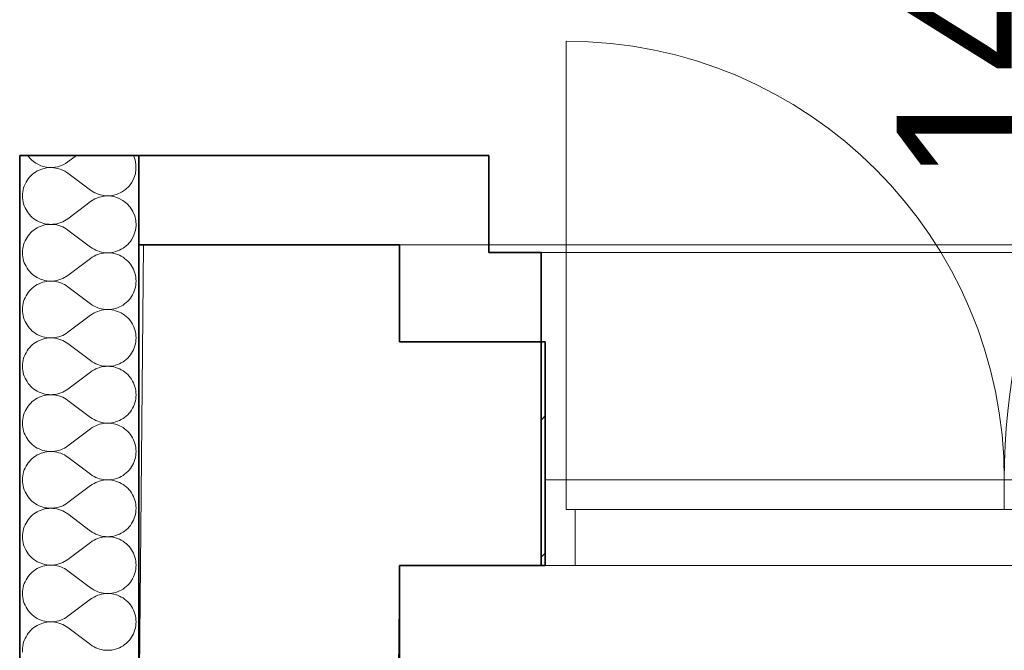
# Model space of a CAD drawing. Header units: millimetres. Extents: x -8078 to 234695, y -4319 to 602442.
# Tile 152 of 152: x 80170 to 81492, y 296600 to 297446. Entities that reach past the tile are written whole.
import ezdxf

# ---------------------------------------------------------------- set-up
doc = ezdxf.new("R2010")
doc.units = ezdxf.units.MM
doc.header["$MEASUREMENT"] = 0
for name, color, linetype in [('#podkład', 252, 'Continuous'), ('- A - ocieplenie', 7, 'Continuous'), ('Drzwi Archicad', 7, 'Continuous'), ('Konstrukcja - Stropy', 7, 'Continuous'), ('Konstrukcja - Ściany zewnętrzne', 7, 'Continuous'), ('Okna Archicada', 7, 'Continuous'), ('Znaczniki drzwi Archicada', 7, 'Continuous')]:
    doc.layers.add(name, color=color, linetype=linetype)
doc.styles.add('MtXpl_Arial', font='txt', dxfattribs={"height": 0.2})

# ---------------------------------------------------------------- blocks, each defined once
blk = doc.blocks.new('UHYGFFFF')
at = {"layer": '- A - ocieplenie', "color": 252, "linetype": 'Continuous', "lineweight": 35, "ltscale": 100}
for p, q in [((19777.5, 397782.6), (19777.5, 396062.6)), ((19777.5, 397782.6), (19937.5, 397782.6)), ((19937.5, 397782.6), (19937.5, 397662.6)), ((19937.5, 397782.6), (19937.5, 397662.6)), ((20287.5, 397782.6), (19937.5, 397782.6)), ((20407.5, 397782.6), (20287.5, 397782.6)), ((20407.5, 397652.6), (20407.5, 397782.6)), ((19937.5, 396062.6), (19937.5, 397662.6)), ((19937.5, 397662.6), (20287.5, 397662.6)), ((20287.5, 397662.6), (20287.5, 397652.6)), ((20287.5, 397532.6), (20287.5, 397652.6)), ((20477.5, 397652.6), (20407.5, 397652.6)), ((20477.5, 397652.6), (20477.5, 397532.6)), ((20287.5, 397532.6), (20477.5, 397532.6))]:
    blk.add_line(p, q, dxfattribs=at)
at = {"layer": '- A - ocieplenie', "color": 252, "linetype": 'Continuous', "lineweight": 13, "ltscale": 100}
for p, q in [((19853.7, 397782.6), (19842.2, 397774)), ((19788.9, 397751.2), (19787.3, 397748.9)), ((19790.6, 397753.3), (19788.9, 397751.2)), ((19792.5, 397755.3), (19790.6, 397753.3)), ((19794.4, 397757.1), (19792.5, 397755.3)), ((19796.6, 397758.8), (19794.4, 397757.1)), ((19798.8, 397760.4), (19796.6, 397758.8)), ((19801.1, 397761.8), (19798.8, 397760.4)), ((19803.6, 397763), (19801.1, 397761.8)), ((19803.6, 397763), (19803.6, 397763)), ((19872.7, 397735.9), (19842.2, 397758.8)), ((19782.8, 397739.1), (19782.2, 397736.4)), ((19783.7, 397741.6), (19782.8, 397739.1)), ((19784.7, 397744.2), (19783.7, 397741.6)), ((19786, 397746.6), (19784.7, 397744.2)), ((19787.3, 397748.9), (19786, 397746.6)), ((19781.4, 397731), (19781.3, 397728.3)), ((19781.3, 397728.3), (19781.4, 397725.6)), ((19781.7, 397733.7), (19781.4, 397731)), ((19781.4, 397725.6), (19781.7, 397722.9)), ((19782.2, 397736.4), (19781.7, 397733.7)), ((19781.7, 397722.9), (19782.2, 397720.2)), ((19782.2, 397720.2), (19782.8, 397717.6)), ((19782.8, 397717.6), (19783.7, 397715)), ((19783.7, 397715), (19784.7, 397712.5)), ((19784.7, 397712.5), (19786, 397710.1)), ((19866.4, 397716), (19842.2, 397697.8)), ((19872.7, 397720.7), (19866.4, 397716)), ((19786, 397710.1), (19787.3, 397707.7)), ((19787.3, 397707.7), (19788.9, 397705.5)), ((19788.9, 397705.5), (19790.6, 397703.4)), ((19790.6, 397703.4), (19792.5, 397701.4)), ((19792.5, 397701.4), (19794.4, 397699.5)), ((19794.4, 397699.5), (19796.6, 397697.8)), ((19796.6, 397697.8), (19798.8, 397696.3)), ((19840, 397696.3), (19842.2, 397697.8)), ((19798.8, 397696.3), (19801.1, 397694.9)), ((19801.1, 397685.6), (19798.8, 397684.2)), ((19801.1, 397694.9), (19803.6, 397693.7)), ((19803.6, 397686.8), (19801.1, 397685.6)), ((19803.6, 397693.7), (19806.1, 397692.6)), ((19806.1, 397687.8), (19803.6, 397686.8)), ((19806.1, 397692.6), (19808.7, 397691.8)), ((19808.7, 397688.7), (19806.1, 397687.8)), ((19808.7, 397691.8), (19811.3, 397691.1)), ((19811.3, 397689.4), (19808.7, 397688.7)), ((19811.3, 397691.1), (19814, 397690.6)), ((19814, 397689.8), (19811.3, 397689.4)), ((19814, 397690.6), (19816.7, 397690.3)), ((19816.7, 397690.1), (19814, 397689.8)), ((19816.7, 397690.3), (19819.4, 397690.2)), ((19819.4, 397690.2), (19816.7, 397690.1)), ((19819.4, 397690.2), (19822.1, 397690.3)), ((19822.1, 397690.1), (19819.4, 397690.2)), ((19822.1, 397690.3), (19824.8, 397690.6)), ((19824.8, 397689.8), (19822.1, 397690.1)), ((19824.8, 397690.6), (19827.5, 397691.1)), ((19827.5, 397689.4), (19824.8, 397689.8)), ((19827.5, 397691.1), (19830.1, 397691.8)), ((19830.1, 397688.7), (19827.5, 397689.4)), ((19830.1, 397691.8), (19832.7, 397692.6)), ((19832.7, 397687.8), (19830.1, 397688.7)), ((19832.7, 397692.6), (19835.2, 397693.7)), ((19835.2, 397686.8), (19832.7, 397687.8)), ((19835.2, 397693.7), (19837.7, 397694.9)), ((19837.7, 397685.6), (19835.2, 397686.8)), ((19837.7, 397694.9), (19840, 397696.3)), ((19840, 397684.2), (19837.7, 397685.6)), ((19787.3, 397672.7), (19786, 397670.4)), ((19788.9, 397675), (19787.3, 397672.7)), ((19790.6, 397677.1), (19788.9, 397675)), ((19792.5, 397679.1), (19790.6, 397677.1)), ((19794.4, 397680.9), (19792.5, 397679.1)), ((19796.6, 397682.6), (19794.4, 397680.9)), ((19798.8, 397684.2), (19796.6, 397682.6)), ((19842.2, 397682.6), (19840, 397684.2)), ((19872.7, 397659.8), (19842.2, 397682.6)), ((19782.2, 397660.2), (19781.7, 397657.6)), ((19782.8, 397662.9), (19782.2, 397660.2)), ((19783.7, 397665.5), (19782.8, 397662.9)), ((19784.7, 397668), (19783.7, 397665.5)), ((19786, 397670.4), (19784.7, 397668)), ((19872.7, 397659.8), (19875, 397658.2)), ((19875, 397658.2), (19877.3, 397656.8)), ((19913.8, 397656.8), (19916.2, 397658.2)), ((19916.2, 397658.2), (19918.4, 397659.7)), ((19918.4, 397659.7), (19920.5, 397661.4)), ((19920.5, 397661.4), (19922.5, 397663.3)), ((19922.5, 397663.3), (19924.4, 397665.3)), ((19924.4, 397665.3), (19926.1, 397667.4)), ((19926.1, 397667.4), (19927.6, 397669.6)), ((19927.6, 397669.6), (19927.8, 397669.9)), ((19781.4, 397654.9), (19781.3, 397652.1)), ((19781.3, 397652.1), (19781.4, 397649.4)), ((19781.7, 397657.6), (19781.4, 397654.9)), ((19781.4, 397649.4), (19781.7, 397646.7)), ((19781.7, 397646.7), (19782.2, 397644)), ((19875, 397646.1), (19872.7, 397644.5)), ((19877.3, 397647.5), (19875, 397646.1)), ((19877.3, 397656.8), (19879.7, 397655.6)), ((19879.7, 397648.7), (19877.3, 397647.5)), ((19879.7, 397655.6), (19882.2, 397654.5)), ((19882.2, 397649.7), (19879.7, 397648.7)), ((19882.2, 397654.5), (19884.8, 397653.7)), ((19884.8, 397650.6), (19882.2, 397649.7)), ((19884.8, 397653.7), (19887.5, 397653)), ((19887.5, 397651.3), (19884.8, 397650.6)), ((19887.5, 397653), (19890.1, 397652.5)), ((19890.1, 397651.7), (19887.5, 397651.3)), ((19890.1, 397652.5), (19892.8, 397652.2)), ((19892.8, 397652), (19890.1, 397651.7)), ((19892.8, 397652.2), (19895.6, 397652.1)), ((19895.6, 397652.1), (19892.8, 397652)), ((19895.6, 397652.1), (19898.3, 397652.2)), ((19898.3, 397652), (19895.6, 397652.1)), ((19898.3, 397652.2), (19901, 397652.5)), ((19901, 397651.8), (19898.3, 397652)), ((19901, 397652.5), (19903.7, 397653)), ((19903.7, 397651.3), (19901, 397651.8)), ((19903.7, 397653), (19906.3, 397653.7)), ((19906.3, 397650.6), (19903.7, 397651.3)), ((19906.3, 397653.7), (19908.9, 397654.5)), ((19908.9, 397649.7), (19906.3, 397650.6)), ((19908.9, 397654.5), (19911.4, 397655.6)), ((19911.4, 397648.7), (19908.9, 397649.7)), ((19911.4, 397655.6), (19913.8, 397656.8)), ((19913.8, 397647.5), (19911.4, 397648.7)), ((19916.2, 397646.1), (19913.8, 397647.5)), ((19918.4, 397644.5), (19916.2, 397646.1)), ((19782.2, 397644), (19782.8, 397641.4)), ((19782.8, 397641.4), (19783.7, 397638.8)), ((19783.7, 397638.8), (19784.7, 397636.3)), ((19784.7, 397636.3), (19786, 397633.9)), ((19786, 397633.9), (19787.3, 397631.5)), ((19787.3, 397631.5), (19788.9, 397629.3)), ((19872.7, 397644.5), (19842.2, 397621.7)), ((19920.5, 397642.8), (19918.4, 397644.5)), ((19922.5, 397641), (19920.5, 397642.8)), ((19924.4, 397639), (19922.5, 397641)), ((19926.1, 397636.9), (19924.4, 397639)), ((19927.6, 397634.6), (19926.1, 397636.9)), ((19929, 397632.3), (19927.6, 397634.6)), ((19930.2, 397629.9), (19929, 397632.3)), ((19788.9, 397629.3), (19790.6, 397627.2)), ((19790.6, 397627.2), (19792.5, 397625.2)), ((19792.5, 397625.2), (19794.4, 397623.3)), ((19794.4, 397623.3), (19796.6, 397621.6)), ((19796.6, 397621.6), (19798.8, 397620.1)), ((19798.8, 397620.1), (19801.1, 397618.7)), ((19801.1, 397618.7), (19803.6, 397617.5)), ((19835.2, 397617.5), (19837.7, 397618.7)), ((19837.7, 397618.7), (19840, 397620.1)), ((19840, 397620.1), (19842.2, 397621.7)), ((19931.3, 397627.4), (19930.2, 397629.9)), ((19932.1, 397624.8), (19931.3, 397627.4)), ((19932.8, 397622.1), (19932.1, 397624.8)), ((19933.3, 397619.5), (19932.8, 397622.1)), ((19933.6, 397616.8), (19933.3, 397619.5)), ((19796.6, 397606.5), (19794.4, 397604.7)), ((19798.8, 397608), (19796.6, 397606.5)), ((19801.1, 397609.4), (19798.8, 397608)), ((19803.6, 397610.6), (19801.1, 397609.4)), ((19803.6, 397617.5), (19806.1, 397616.4)), ((19806.1, 397611.6), (19803.6, 397610.6)), ((19806.1, 397616.4), (19808.7, 397615.6)), ((19808.7, 397612.5), (19806.1, 397611.6)), ((19808.7, 397615.6), (19811.3, 397614.9)), ((19811.3, 397613.2), (19808.7, 397612.5)), ((19811.3, 397614.9), (19814, 397614.4)), ((19814, 397613.7), (19811.3, 397613.2)), ((19814, 397614.4), (19816.7, 397614.1)), ((19816.7, 397613.9), (19814, 397613.7)), ((19816.7, 397614.1), (19819.4, 397614)), ((19819.4, 397614), (19816.7, 397613.9)), ((19819.4, 397614), (19822.1, 397614.1)), ((19822.1, 397613.9), (19819.4, 397614)), ((19822.1, 397614.1), (19824.8, 397614.4)), ((19824.8, 397613.6), (19822.1, 397613.9)), ((19824.8, 397614.4), (19827.5, 397614.9)), ((19827.5, 397613.2), (19824.8, 397613.6)), ((19827.5, 397614.9), (19830.1, 397615.6)), ((19830.1, 397612.5), (19827.5, 397613.2)), ((19830.1, 397615.6), (19832.7, 397616.5)), ((19832.7, 397611.6), (19830.1, 397612.5)), ((19832.7, 397616.5), (19835.2, 397617.5)), ((19835.2, 397610.6), (19832.7, 397611.6)), ((19837.7, 397609.4), (19835.2, 397610.6)), ((19840, 397608), (19837.7, 397609.4)), ((19842.2, 397606.4), (19840, 397608)), ((19872.7, 397583.6), (19842.2, 397606.4)), ((19932.1, 397603.3), (19932.8, 397605.9)), ((19932.8, 397605.9), (19933.3, 397608.6)), ((19933.3, 397608.6), (19933.6, 397611.3)), ((19933.7, 397614), (19933.6, 397616.8)), ((19933.6, 397611.3), (19933.7, 397614)), ((19786, 397594.2), (19784.7, 397591.8)), ((19787.3, 397596.5), (19786, 397594.2)), ((19788.9, 397598.8), (19787.3, 397596.5)), ((19790.6, 397600.9), (19788.9, 397598.8)), ((19792.5, 397602.9), (19790.6, 397600.9)), ((19794.4, 397604.7), (19792.5, 397602.9)), ((19926.1, 397591.2), (19927.6, 397593.4)), ((19927.6, 397593.4), (19929, 397595.8)), ((19929, 397595.8), (19930.2, 397598.2)), ((19930.2, 397598.2), (19931.3, 397600.7)), ((19931.3, 397600.7), (19932.1, 397603.3)), ((19781.4, 397578.7), (19781.3, 397575.9)), ((19781.7, 397581.4), (19781.4, 397578.7)), ((19782.2, 397584), (19781.7, 397581.4)), ((19782.8, 397586.7), (19782.2, 397584)), ((19783.7, 397589.3), (19782.8, 397586.7)), ((19784.7, 397591.8), (19783.7, 397589.3)), ((19872.7, 397583.6), (19875, 397582)), ((19875, 397582), (19877.3, 397580.6)), ((19877.3, 397580.6), (19879.7, 397579.4)), ((19879.7, 397579.4), (19882.2, 397578.4)), ((19908.9, 397578.3), (19911.4, 397579.4)), ((19911.4, 397579.4), (19913.8, 397580.6)), ((19913.8, 397580.6), (19916.2, 397582)), ((19916.2, 397582), (19918.4, 397583.5)), ((19918.4, 397583.5), (19920.5, 397585.2)), ((19920.5, 397585.2), (19922.5, 397587.1)), ((19922.5, 397587.1), (19924.4, 397589.1)), ((19924.4, 397589.1), (19926.1, 397591.2)), ((19781.3, 397575.9), (19781.4, 397573.2)), ((19781.4, 397573.2), (19781.7, 397570.5)), ((19781.7, 397570.5), (19782.2, 397567.8)), ((19782.2, 397567.8), (19782.8, 397565.2)), ((19872.7, 397568.3), (19842.2, 397545.5)), ((19875, 397569.9), (19872.7, 397568.3)), ((19877.3, 397571.3), (19875, 397569.9)), ((19879.7, 397572.5), (19877.3, 397571.3)), ((19882.2, 397573.5), (19879.7, 397572.5)), ((19882.2, 397578.4), (19884.8, 397577.5)), ((19884.8, 397574.4), (19882.2, 397573.5)), ((19884.8, 397577.5), (19887.5, 397576.8)), ((19887.5, 397575.1), (19884.8, 397574.4)), ((19887.5, 397576.8), (19890.1, 397576.3)), ((19890.1, 397575.6), (19887.5, 397575.1)), ((19890.1, 397576.3), (19892.8, 397576)), ((19892.8, 397575.8), (19890.1, 397575.6)), ((19892.8, 397576), (19895.6, 397575.9)), ((19895.6, 397575.9), (19892.8, 397575.8)), ((19895.6, 397575.9), (19898.3, 397576)), ((19898.3, 397575.8), (19895.6, 397575.9)), ((19898.3, 397576), (19901, 397576.3)), ((19901, 397575.6), (19898.3, 397575.8)), ((19901, 397576.3), (19903.7, 397576.8)), ((19903.7, 397575.1), (19901, 397575.6)), ((19903.7, 397576.8), (19906.3, 397577.5)), ((19906.3, 397574.4), (19903.7, 397575.1)), ((19906.3, 397577.5), (19908.9, 397578.3)), ((19908.9, 397573.5), (19906.3, 397574.4)), ((19911.4, 397572.5), (19908.9, 397573.5)), ((19913.8, 397571.3), (19911.4, 397572.5)), ((19916.2, 397569.9), (19913.8, 397571.3)), ((19918.4, 397568.4), (19916.2, 397569.9)), ((19920.5, 397566.6), (19918.4, 397568.4)), ((19922.5, 397564.8), (19920.5, 397566.6)), ((19782.8, 397565.2), (19783.7, 397562.6)), ((19783.7, 397562.6), (19784.7, 397560.1)), ((19784.7, 397560.1), (19786, 397557.7)), ((19786, 397557.7), (19787.3, 397555.3)), ((19787.3, 397555.3), (19788.9, 397553.1)), ((19788.9, 397553.1), (19790.6, 397551)), ((19924.4, 397562.8), (19922.5, 397564.8)), ((19926.1, 397560.7), (19924.4, 397562.8)), ((19927.6, 397558.5), (19926.1, 397560.7)), ((19929, 397556.1), (19927.6, 397558.5)), ((19930.2, 397553.7), (19929, 397556.1)), ((19931.3, 397551.2), (19930.2, 397553.7)), ((19790.6, 397551), (19792.5, 397549)), ((19792.5, 397549), (19794.4, 397547.1)), ((19794.4, 397547.1), (19796.6, 397545.4)), ((19796.6, 397545.4), (19798.8, 397543.9)), ((19798.8, 397543.9), (19801.1, 397542.5)), ((19801.1, 397542.5), (19803.6, 397541.3)), ((19803.6, 397541.3), (19806.1, 397540.2)), ((19806.1, 397540.2), (19808.7, 397539.4)), ((19808.7, 397539.4), (19811.3, 397538.7)), ((19827.5, 397538.7), (19830.1, 397539.4)), ((19830.1, 397539.4), (19832.7, 397540.3)), ((19832.7, 397540.3), (19835.2, 397541.3)), ((19835.2, 397541.3), (19837.7, 397542.5)), ((19837.7, 397542.5), (19840, 397543.9)), ((19840, 397543.9), (19842.2, 397545.5)), ((19932.1, 397548.6), (19931.3, 397551.2)), ((19932.8, 397546), (19932.1, 397548.6)), ((19933.3, 397543.3), (19932.8, 397546)), ((19933.6, 397540.6), (19933.3, 397543.3)), ((19933.7, 397537.8), (19933.6, 397540.6)), ((19792.5, 397526.7), (19790.6, 397524.7)), ((19794.4, 397528.6), (19792.5, 397526.7)), ((19796.6, 397530.3), (19794.4, 397528.6)), ((19798.8, 397531.8), (19796.6, 397530.3)), ((19801.1, 397533.2), (19798.8, 397531.8)), ((19803.6, 397534.4), (19801.1, 397533.2)), ((19806.1, 397535.5), (19803.6, 397534.4)), ((19808.7, 397536.3), (19806.1, 397535.5)), ((19811.3, 397537), (19808.7, 397536.3)), ((19811.3, 397538.7), (19814, 397538.2)), ((19814, 397537.5), (19811.3, 397537)), ((19814, 397538.2), (19816.7, 397537.9)), ((19816.7, 397537.8), (19814, 397537.5)), ((19816.7, 397537.9), (19819.4, 397537.8)), ((19819.4, 397537.8), (19816.7, 397537.8)), ((19819.4, 397537.8), (19822.1, 397537.9)), ((19822.1, 397537.8), (19819.4, 397537.8)), ((19822.1, 397537.9), (19824.8, 397538.2)), ((19824.8, 397537.5), (19822.1, 397537.8)), ((19824.8, 397538.2), (19827.5, 397538.7)), ((19827.5, 397537), (19824.8, 397537.5)), ((19830.1, 397536.3), (19827.5, 397537)), ((19832.7, 397535.4), (19830.1, 397536.3)), ((19835.2, 397534.4), (19832.7, 397535.4)), ((19837.7, 397533.2), (19835.2, 397534.4)), ((19840, 397531.8), (19837.7, 397533.2)), ((19842.2, 397530.2), (19840, 397531.8)), ((19872.7, 397507.4), (19842.2, 397530.2)), ((19931.3, 397524.5), (19932.1, 397527.1)), ((19932.1, 397527.1), (19932.8, 397529.7)), ((19932.8, 397529.7), (19933.3, 397532.4)), ((19933.3, 397532.4), (19933.6, 397535.1)), ((19933.6, 397535.1), (19933.7, 397537.8)), ((19783.7, 397513.1), (19782.8, 397510.5)), ((19784.7, 397515.6), (19783.7, 397513.1)), ((19786, 397518), (19784.7, 397515.6)), ((19787.3, 397520.4), (19786, 397518)), ((19788.9, 397522.6), (19787.3, 397520.4)), ((19790.6, 397524.7), (19788.9, 397522.6)), ((19922.5, 397510.9), (19924.4, 397512.9)), ((19924.4, 397512.9), (19926.1, 397515)), ((19926.1, 397515), (19927.6, 397517.2)), ((19927.6, 397517.2), (19929, 397519.6)), ((19929, 397519.6), (19930.2, 397522)), ((19930.2, 397522), (19931.3, 397524.5)), ((19781.4, 397502.5), (19781.3, 397499.8)), ((19781.3, 397499.8), (19781.4, 397497)), ((19781.7, 397505.2), (19781.4, 397502.5)), ((19782.2, 397507.9), (19781.7, 397505.2)), ((19782.8, 397510.5), (19782.2, 397507.9)), ((19872.7, 397507.4), (19875, 397505.8)), ((19875, 397505.8), (19877.3, 397504.4)), ((19877.3, 397504.4), (19879.7, 397503.2)), ((19879.7, 397503.2), (19882.2, 397502.2)), ((19882.2, 397502.2), (19884.8, 397501.3)), ((19884.8, 397501.3), (19887.5, 397500.6)), ((19887.5, 397500.6), (19890.1, 397500.1)), ((19890.1, 397499.4), (19887.5, 397498.9)), ((19890.1, 397500.1), (19892.8, 397499.9)), ((19892.8, 397499.7), (19890.1, 397499.4)), ((19892.8, 397499.9), (19895.6, 397499.8)), ((19895.6, 397499.8), (19892.8, 397499.7)), ((19895.6, 397499.8), (19898.3, 397499.8)), ((19898.3, 397499.7), (19895.6, 397499.8)), ((19898.3, 397499.8), (19901, 397500.1)), ((19901, 397499.4), (19898.3, 397499.7)), ((19901, 397500.1), (19903.7, 397500.6)), ((19903.7, 397498.9), (19901, 397499.4)), ((19903.7, 397500.6), (19906.3, 397501.3)), ((19906.3, 397501.3), (19908.9, 397502.1)), ((19908.9, 397502.1), (19911.4, 397503.2)), ((19911.4, 397503.2), (19913.8, 397504.4)), ((19913.8, 397504.4), (19916.2, 397505.8)), ((19916.2, 397505.8), (19918.4, 397507.3)), ((19918.4, 397507.3), (19920.5, 397509.1)), ((19920.5, 397509.1), (19922.5, 397510.9)), ((19781.4, 397497), (19781.7, 397494.3)), ((19781.7, 397494.3), (19782.2, 397491.7)), ((19782.2, 397491.7), (19782.8, 397489)), ((19782.8, 397489), (19783.7, 397486.4)), ((19783.7, 397486.4), (19784.7, 397483.9)), ((19872.7, 397492.1), (19842.2, 397469.3)), ((19875, 397493.7), (19872.7, 397492.1)), ((19877.3, 397495.1), (19875, 397493.7)), ((19879.7, 397496.3), (19877.3, 397495.1)), ((19882.2, 397497.3), (19879.7, 397496.3)), ((19884.8, 397498.2), (19882.2, 397497.3)), ((19887.5, 397498.9), (19884.8, 397498.2)), ((19906.3, 397498.2), (19903.7, 397498.9)), ((19908.9, 397497.4), (19906.3, 397498.2)), ((19911.4, 397496.3), (19908.9, 397497.4)), ((19913.8, 397495.1), (19911.4, 397496.3)), ((19916.2, 397493.7), (19913.8, 397495.1)), ((19918.4, 397492.2), (19916.2, 397493.7)), ((19920.5, 397490.5), (19918.4, 397492.2)), ((19922.5, 397488.6), (19920.5, 397490.5)), ((19924.4, 397486.6), (19922.5, 397488.6)), ((19926.1, 397484.5), (19924.4, 397486.6)), ((19784.7, 397483.9), (19786, 397481.5)), ((19786, 397481.5), (19787.3, 397479.2)), ((19787.3, 397479.2), (19788.9, 397476.9)), ((19788.9, 397476.9), (19790.6, 397474.8)), ((19790.6, 397474.8), (19792.5, 397472.8)), ((19927.6, 397482.3), (19926.1, 397484.5)), ((19929, 397479.9), (19927.6, 397482.3)), ((19930.2, 397477.5), (19929, 397479.9)), ((19931.3, 397475), (19930.2, 397477.5)), ((19932.1, 397472.4), (19931.3, 397475)), ((19792.5, 397472.8), (19794.4, 397471)), ((19794.4, 397471), (19796.6, 397469.2)), ((19796.6, 397469.2), (19798.8, 397467.7)), ((19798.8, 397467.7), (19801.1, 397466.3)), ((19801.1, 397466.3), (19803.6, 397465.1)), ((19803.6, 397465.1), (19806.1, 397464.1)), ((19806.1, 397464.1), (19808.7, 397463.2)), ((19808.7, 397460.1), (19806.1, 397459.3)), ((19808.7, 397463.2), (19811.3, 397462.5)), ((19811.3, 397460.8), (19808.7, 397460.1)), ((19811.3, 397462.5), (19814, 397462)), ((19814, 397461.3), (19811.3, 397460.8)), ((19814, 397462), (19816.7, 397461.8)), ((19816.7, 397461.6), (19814, 397461.3)), ((19816.7, 397461.8), (19819.4, 397461.7)), ((19819.4, 397461.7), (19816.7, 397461.6)), ((19819.4, 397461.7), (19822.1, 397461.8)), ((19822.1, 397461.6), (19819.4, 397461.7)), ((19822.1, 397461.8), (19824.8, 397462.1)), ((19824.8, 397461.3), (19822.1, 397461.6)), ((19824.8, 397462.1), (19827.5, 397462.5)), ((19827.5, 397460.8), (19824.8, 397461.3)), ((19827.5, 397462.5), (19830.1, 397463.2)), ((19830.1, 397460.1), (19827.5, 397460.8)), ((19830.1, 397463.2), (19832.7, 397464.1)), ((19832.7, 397459.2), (19830.1, 397460.1)), ((19832.7, 397464.1), (19835.2, 397465.1)), ((19835.2, 397465.1), (19837.7, 397466.3)), ((19837.7, 397466.3), (19840, 397467.7)), ((19840, 397467.7), (19842.2, 397469.3)), ((19932.8, 397469.8), (19932.1, 397472.4)), ((19933.3, 397467.1), (19932.8, 397469.8)), ((19933.6, 397464.4), (19933.3, 397467.1)), ((19933.7, 397461.7), (19933.6, 397464.4)), ((19933.6, 397458.9), (19933.7, 397461.7)), ((19788.9, 397446.4), (19787.3, 397444.2)), ((19790.6, 397448.5), (19788.9, 397446.4)), ((19792.5, 397450.5), (19790.6, 397448.5)), ((19794.4, 397452.4), (19792.5, 397450.5)), ((19796.6, 397454.1), (19794.4, 397452.4)), ((19798.8, 397455.6), (19796.6, 397454.1)), ((19801.1, 397457), (19798.8, 397455.6)), ((19803.6, 397458.2), (19801.1, 397457)), ((19806.1, 397459.3), (19803.6, 397458.2)), ((19835.2, 397458.2), (19832.7, 397459.2)), ((19837.7, 397457), (19835.2, 397458.2)), ((19840, 397455.6), (19837.7, 397457)), ((19842.2, 397454), (19840, 397455.6)), ((19872.7, 397431.2), (19842.2, 397454)), ((19930.2, 397445.8), (19931.3, 397448.3)), ((19931.3, 397448.3), (19932.1, 397450.9)), ((19932.1, 397450.9), (19932.8, 397453.6)), ((19932.8, 397453.6), (19933.3, 397456.2)), ((19933.3, 397456.2), (19933.6, 397458.9)), ((19782.8, 397434.3), (19782.2, 397431.7)), ((19783.7, 397436.9), (19782.8, 397434.3)), ((19784.7, 397439.4), (19783.7, 397436.9)), ((19786, 397441.8), (19784.7, 397439.4)), ((19787.3, 397444.2), (19786, 397441.8)), ((19920.5, 397432.9), (19922.5, 397434.7)), ((19922.5, 397434.7), (19924.4, 397436.7)), ((19924.4, 397436.7), (19926.1, 397438.8)), ((19926.1, 397438.8), (19927.6, 397441.1)), ((19927.6, 397441.1), (19929, 397443.4)), ((19929, 397443.4), (19930.2, 397445.8)), ((19781.4, 397426.3), (19781.3, 397423.6)), ((19781.3, 397423.6), (19781.4, 397420.8)), ((19781.7, 397429), (19781.4, 397426.3)), ((19781.4, 397420.8), (19781.7, 397418.1)), ((19782.2, 397431.7), (19781.7, 397429)), ((19872.7, 397431.2), (19875, 397429.6)), ((19875, 397429.6), (19877.3, 397428.2)), ((19877.3, 397428.2), (19879.7, 397427)), ((19879.7, 397420.1), (19877.3, 397418.9)), ((19879.7, 397427), (19882.2, 397426)), ((19882.2, 397421.2), (19879.7, 397420.1)), ((19882.2, 397426), (19884.8, 397425.1)), ((19884.8, 397422), (19882.2, 397421.2)), ((19884.8, 397425.1), (19887.5, 397424.4)), ((19887.5, 397422.7), (19884.8, 397422)), ((19887.5, 397424.4), (19890.1, 397424)), ((19890.1, 397423.2), (19887.5, 397422.7)), ((19890.1, 397424), (19892.8, 397423.7)), ((19892.8, 397423.5), (19890.1, 397423.2)), ((19892.8, 397423.7), (19895.6, 397423.6)), ((19895.6, 397423.6), (19892.8, 397423.5)), ((19895.6, 397423.6), (19898.3, 397423.7)), ((19898.3, 397423.5), (19895.6, 397423.6)), ((19898.3, 397423.7), (19901, 397423.9)), ((19901, 397423.2), (19898.3, 397423.5)), ((19901, 397423.9), (19903.7, 397424.4)), ((19903.7, 397422.7), (19901, 397423.2)), ((19903.7, 397424.4), (19906.3, 397425.1)), ((19906.3, 397422), (19903.7, 397422.7)), ((19906.3, 397425.1), (19908.9, 397426)), ((19908.9, 397421.2), (19906.3, 397422)), ((19908.9, 397426), (19911.4, 397427)), ((19911.4, 397420.1), (19908.9, 397421.2)), ((19911.4, 397427), (19913.8, 397428.2)), ((19913.8, 397418.9), (19911.4, 397420.1)), ((19913.8, 397428.2), (19916.2, 397429.6)), ((19916.2, 397429.6), (19918.4, 397431.2)), ((19918.4, 397431.2), (19920.5, 397432.9)), ((19781.7, 397418.1), (19782.2, 397415.5)), ((19782.2, 397415.5), (19782.8, 397412.8)), ((19782.8, 397412.8), (19783.7, 397410.2)), ((19783.7, 397410.2), (19784.7, 397407.7)), ((19784.7, 397407.7), (19786, 397405.3)), ((19872.7, 397415.9), (19842.2, 397393.1)), ((19875, 397417.5), (19872.7, 397415.9)), ((19877.3, 397418.9), (19875, 397417.5)), ((19916.2, 397417.5), (19913.8, 397418.9)), ((19918.4, 397416), (19916.2, 397417.5)), ((19920.5, 397414.3), (19918.4, 397416)), ((19922.5, 397412.4), (19920.5, 397414.3)), ((19924.4, 397410.4), (19922.5, 397412.4)), ((19926.1, 397408.3), (19924.4, 397410.4)), ((19927.6, 397406.1), (19926.1, 397408.3)), ((19786, 397405.3), (19787.3, 397403)), ((19787.3, 397403), (19788.9, 397400.7)), ((19788.9, 397400.7), (19790.6, 397398.6)), ((19790.6, 397398.6), (19792.5, 397396.6)), ((19792.5, 397396.6), (19794.4, 397394.8)), ((19794.4, 397394.8), (19796.6, 397393.1)), ((19929, 397403.7), (19927.6, 397406.1)), ((19930.2, 397401.3), (19929, 397403.7)), ((19931.3, 397398.8), (19930.2, 397401.3)), ((19932.1, 397396.2), (19931.3, 397398.8)), ((19932.8, 397393.6), (19932.1, 397396.2)), ((19933.3, 397390.9), (19932.8, 397393.6)), ((19796.6, 397393.1), (19798.8, 397391.5)), ((19798.8, 397391.5), (19801.1, 397390.1)), ((19801.1, 397380.8), (19798.8, 397379.4)), ((19801.1, 397390.1), (19803.6, 397388.9)), ((19803.6, 397382), (19801.1, 397380.8)), ((19803.6, 397388.9), (19806.1, 397387.9)), ((19806.1, 397383.1), (19803.6, 397382)), ((19806.1, 397387.9), (19808.7, 397387)), ((19808.7, 397383.9), (19806.1, 397383.1)), ((19808.7, 397387), (19811.3, 397386.3)), ((19811.3, 397384.6), (19808.7, 397383.9)), ((19811.3, 397386.3), (19814, 397385.9)), ((19814, 397385.1), (19811.3, 397384.6)), ((19814, 397385.9), (19816.7, 397385.6)), ((19816.7, 397385.4), (19814, 397385.1)), ((19816.7, 397385.6), (19819.4, 397385.5)), ((19819.4, 397385.5), (19816.7, 397385.4)), ((19819.4, 397385.5), (19822.1, 397385.6)), ((19822.1, 397385.4), (19819.4, 397385.5)), ((19822.1, 397385.6), (19824.8, 397385.9)), ((19824.8, 397385.1), (19822.1, 397385.4)), ((19824.8, 397385.9), (19827.5, 397386.3)), ((19827.5, 397384.6), (19824.8, 397385.1)), ((19827.5, 397386.3), (19830.1, 397387)), ((19830.1, 397383.9), (19827.5, 397384.6)), ((19830.1, 397387), (19832.7, 397387.9)), ((19832.7, 397383.1), (19830.1, 397383.9)), ((19832.7, 397387.9), (19835.2, 397388.9)), ((19835.2, 397382), (19832.7, 397383.1)), ((19835.2, 397388.9), (19837.7, 397390.1)), ((19837.7, 397380.8), (19835.2, 397382)), ((19837.7, 397390.1), (19840, 397391.5)), ((19840, 397379.4), (19837.7, 397380.8)), ((19840, 397391.5), (19842.2, 397393.1)), ((19933.6, 397388.2), (19933.3, 397390.9)), ((19933.3, 397380), (19933.6, 397382.7)), ((19933.7, 397385.5), (19933.6, 397388.2)), ((19933.6, 397382.7), (19933.7, 397385.5)), ((19787.3, 397368), (19786, 397365.6)), ((19788.9, 397370.2), (19787.3, 397368)), ((19790.6, 397372.3), (19788.9, 397370.2)), ((19792.5, 397374.3), (19790.6, 397372.3)), ((19794.4, 397376.2), (19792.5, 397374.3)), ((19796.6, 397377.9), (19794.4, 397376.2)), ((19798.8, 397379.4), (19796.6, 397377.9)), ((19842.2, 397377.8), (19840, 397379.4)), ((19872.7, 397355), (19842.2, 397377.8)), ((19927.6, 397364.9), (19929, 397367.2)), ((19929, 397367.2), (19930.2, 397369.6)), ((19930.2, 397369.6), (19931.3, 397372.2)), ((19931.3, 397372.2), (19932.1, 397374.7)), ((19932.1, 397374.7), (19932.8, 397377.4)), ((19932.8, 397377.4), (19933.3, 397380)), ((19782.2, 397355.5), (19781.7, 397352.8)), ((19782.8, 397358.1), (19782.2, 397355.5)), ((19783.7, 397360.7), (19782.8, 397358.1)), ((19784.7, 397363.2), (19783.7, 397360.7)), ((19786, 397365.6), (19784.7, 397363.2)), ((19872.7, 397355), (19875, 397353.4)), ((19916.2, 397353.4), (19918.4, 397355)), ((19918.4, 397355), (19920.5, 397356.7)), ((19920.5, 397356.7), (19922.5, 397358.5)), ((19922.5, 397358.5), (19924.4, 397360.5)), ((19924.4, 397360.5), (19926.1, 397362.6)), ((19926.1, 397362.6), (19927.6, 397364.9)), ((19781.4, 397350.1), (19781.3, 397347.4)), ((19781.3, 397347.4), (19781.4, 397344.7)), ((19781.7, 397352.8), (19781.4, 397350.1)), ((19781.4, 397344.7), (19781.7, 397341.9)), ((19781.7, 397341.9), (19782.2, 397339.3)), ((19875, 397341.3), (19872.7, 397339.8)), ((19875, 397353.4), (19877.3, 397352)), ((19877.3, 397342.7), (19875, 397341.3)), ((19877.3, 397352), (19879.7, 397350.8)), ((19879.7, 397343.9), (19877.3, 397342.7)), ((19879.7, 397350.8), (19882.2, 397349.8)), ((19882.2, 397345), (19879.7, 397343.9)), ((19882.2, 397349.8), (19884.8, 397348.9)), ((19884.8, 397345.8), (19882.2, 397345)), ((19884.8, 397348.9), (19887.5, 397348.2)), ((19887.5, 397346.5), (19884.8, 397345.8)), ((19887.5, 397348.2), (19890.1, 397347.8)), ((19890.1, 397347), (19887.5, 397346.5)), ((19890.1, 397347.8), (19892.8, 397347.5)), ((19892.8, 397347.3), (19890.1, 397347)), ((19892.8, 397347.5), (19895.6, 397347.4)), ((19895.6, 397347.4), (19892.8, 397347.3)), ((19895.6, 397347.4), (19898.3, 397347.5)), ((19898.3, 397347.3), (19895.6, 397347.4)), ((19898.3, 397347.5), (19901, 397347.8)), ((19901, 397347), (19898.3, 397347.3)), ((19901, 397347.8), (19903.7, 397348.2)), ((19903.7, 397346.5), (19901, 397347)), ((19903.7, 397348.2), (19906.3, 397348.9)), ((19906.3, 397345.8), (19903.7, 397346.5)), ((19906.3, 397348.9), (19908.9, 397349.8)), ((19908.9, 397345), (19906.3, 397345.8)), ((19908.9, 397349.8), (19911.4, 397350.8)), ((19911.4, 397343.9), (19908.9, 397345)), ((19911.4, 397350.8), (19913.8, 397352)), ((19913.8, 397342.7), (19911.4, 397343.9)), ((19913.8, 397352), (19916.2, 397353.4)), ((19916.2, 397341.3), (19913.8, 397342.7)), ((19918.4, 397339.8), (19916.2, 397341.3)), ((19782.2, 397339.3), (19782.8, 397336.6)), ((19782.8, 397336.6), (19783.7, 397334.1)), ((19783.7, 397334.1), (19784.7, 397331.5)), ((19784.7, 397331.5), (19786, 397329.1)), ((19786, 397329.1), (19787.3, 397326.8)), ((19872.7, 397339.8), (19842.2, 397316.9)), ((19920.5, 397338.1), (19918.4, 397339.8)), ((19922.5, 397336.2), (19920.5, 397338.1)), ((19924.4, 397334.2), (19922.5, 397336.2)), ((19926.1, 397332.1), (19924.4, 397334.2)), ((19927.6, 397329.9), (19926.1, 397332.1)), ((19929, 397327.5), (19927.6, 397329.9)), ((19930.2, 397325.1), (19929, 397327.5)), ((19787.3, 397326.8), (19788.9, 397324.5)), ((19788.9, 397324.5), (19790.6, 397322.4)), ((19790.6, 397322.4), (19792.5, 397320.4)), ((19792.5, 397320.4), (19794.4, 397318.6)), ((19794.4, 397318.6), (19796.6, 397316.9)), ((19796.6, 397316.9), (19798.8, 397315.3)), ((19798.8, 397315.3), (19801.1, 397313.9)), ((19837.7, 397314), (19840, 397315.3)), ((19840, 397315.3), (19842.2, 397316.9)), ((19931.3, 397322.6), (19930.2, 397325.1)), ((19932.1, 397320), (19931.3, 397322.6)), ((19932.8, 397317.4), (19932.1, 397320)), ((19933.3, 397314.7), (19932.8, 397317.4)), ((19933.6, 397312), (19933.3, 397314.7)), ((19796.6, 397301.7), (19794.4, 397300)), ((19798.8, 397303.2), (19796.6, 397301.7)), ((19801.1, 397304.6), (19798.8, 397303.2)), ((19801.1, 397313.9), (19803.6, 397312.7)), ((19803.6, 397305.8), (19801.1, 397304.6)), ((19803.6, 397312.7), (19806.1, 397311.7)), ((19806.1, 397306.9), (19803.6, 397305.8)), ((19806.1, 397311.7), (19808.7, 397310.8)), ((19808.7, 397307.7), (19806.1, 397306.9)), ((19808.7, 397310.8), (19811.3, 397310.1)), ((19811.3, 397308.4), (19808.7, 397307.7)), ((19811.3, 397310.1), (19814, 397309.7)), ((19814, 397308.9), (19811.3, 397308.4)), ((19814, 397309.7), (19816.7, 397309.4)), ((19816.7, 397309.2), (19814, 397308.9)), ((19816.7, 397309.4), (19819.4, 397309.3)), ((19819.4, 397309.3), (19816.7, 397309.2)), ((19819.4, 397309.3), (19822.1, 397309.4)), ((19822.1, 397309.2), (19819.4, 397309.3)), ((19822.1, 397309.4), (19824.8, 397309.7)), ((19824.8, 397308.9), (19822.1, 397309.2)), ((19824.8, 397309.7), (19827.5, 397310.2)), ((19827.5, 397308.4), (19824.8, 397308.9)), ((19827.5, 397310.2), (19830.1, 397310.8)), ((19830.1, 397307.7), (19827.5, 397308.4)), ((19830.1, 397310.8), (19832.7, 397311.7)), ((19832.7, 397306.9), (19830.1, 397307.7)), ((19832.7, 397311.7), (19835.2, 397312.7)), ((19835.2, 397305.8), (19832.7, 397306.9)), ((19835.2, 397312.7), (19837.7, 397314)), ((19837.7, 397304.6), (19835.2, 397305.8)), ((19840, 397303.2), (19837.7, 397304.6)), ((19842.2, 397301.7), (19840, 397303.2)), ((19872.7, 397278.8), (19842.2, 397301.7)), ((19932.1, 397298.5), (19932.8, 397301.2)), ((19932.8, 397301.2), (19933.3, 397303.9)), ((19933.3, 397303.9), (19933.6, 397306.6)), ((19933.7, 397309.3), (19933.6, 397312)), ((19933.6, 397306.6), (19933.7, 397309.3)), ((19786, 397289.4), (19784.7, 397287)), ((19787.3, 397291.8), (19786, 397289.4)), ((19788.9, 397294), (19787.3, 397291.8)), ((19790.6, 397296.1), (19788.9, 397294)), ((19792.5, 397298.1), (19790.6, 397296.1)), ((19794.4, 397300), (19792.5, 397298.1)), ((19926.1, 397286.4), (19927.6, 397288.7)), ((19927.6, 397288.7), (19929, 397291)), ((19929, 397291), (19930.2, 397293.4)), ((19930.2, 397293.4), (19931.3, 397296)), ((19931.3, 397296), (19932.1, 397298.5)), ((19781.7, 397276.6), (19781.4, 397273.9)), ((19782.2, 397279.3), (19781.7, 397276.6)), ((19782.8, 397281.9), (19782.2, 397279.3)), ((19783.7, 397284.5), (19782.8, 397281.9)), ((19784.7, 397287), (19783.7, 397284.5)), ((19872.7, 397278.8), (19875, 397277.2)), ((19875, 397277.2), (19877.3, 397275.9)), ((19877.3, 397275.9), (19879.7, 397274.6)), ((19879.7, 397274.6), (19882.2, 397273.6)), ((19908.9, 397273.6), (19911.4, 397274.6)), ((19911.4, 397274.6), (19913.8, 397275.8)), ((19913.8, 397275.8), (19916.2, 397277.2)), ((19916.2, 397277.2), (19918.4, 397278.8)), ((19918.4, 397278.8), (19920.5, 397280.5)), ((19920.5, 397280.5), (19922.5, 397282.3)), ((19922.5, 397282.3), (19924.4, 397284.3)), ((19924.4, 397284.3), (19926.1, 397286.4)), ((19781.4, 397273.9), (19781.3, 397271.2)), ((19781.3, 397271.2), (19781.4, 397268.5)), ((19781.4, 397268.5), (19781.7, 397265.8)), ((19781.7, 397265.8), (19782.2, 397263.1)), ((19782.2, 397263.1), (19782.8, 397260.4)), ((19872.7, 397263.6), (19842.2, 397240.7)), ((19875, 397265.1), (19872.7, 397263.6)), ((19877.3, 397266.5), (19875, 397265.1)), ((19879.7, 397267.7), (19877.3, 397266.5)), ((19882.2, 397268.8), (19879.7, 397267.7)), ((19882.2, 397273.6), (19884.8, 397272.7)), ((19884.8, 397269.6), (19882.2, 397268.8)), ((19884.8, 397272.7), (19887.5, 397272.1)), ((19887.5, 397270.3), (19884.8, 397269.6)), ((19887.5, 397272.1), (19890.1, 397271.6)), ((19890.1, 397270.8), (19887.5, 397270.3)), ((19890.1, 397271.6), (19892.8, 397271.3)), ((19892.8, 397271.1), (19890.1, 397270.8)), ((19892.8, 397271.3), (19895.6, 397271.2)), ((19895.6, 397271.2), (19892.8, 397271.1)), ((19895.6, 397271.2), (19898.3, 397271.3)), ((19898.3, 397271.1), (19895.6, 397271.2)), ((19898.3, 397271.3), (19901, 397271.6)), ((19901, 397270.8), (19898.3, 397271.1)), ((19901, 397271.6), (19903.7, 397272)), ((19903.7, 397270.3), (19901, 397270.8)), ((19903.7, 397272), (19906.3, 397272.7)), ((19906.3, 397269.6), (19903.7, 397270.3)), ((19906.3, 397272.7), (19908.9, 397273.6)), ((19908.9, 397268.8), (19906.3, 397269.6)), ((19911.4, 397267.7), (19908.9, 397268.8)), ((19913.8, 397266.5), (19911.4, 397267.7)), ((19916.2, 397265.1), (19913.8, 397266.5)), ((19918.4, 397263.6), (19916.2, 397265.1)), ((19920.5, 397261.9), (19918.4, 397263.6)), ((19922.5, 397260), (19920.5, 397261.9)), ((19782.8, 397260.4), (19783.7, 397257.9)), ((19783.7, 397257.9), (19784.7, 397255.4)), ((19784.7, 397255.4), (19786, 397252.9)), ((19786, 397252.9), (19787.3, 397250.6)), ((19787.3, 397250.6), (19788.9, 397248.3)), ((19788.9, 397248.3), (19790.6, 397246.2)), ((19924.4, 397258), (19922.5, 397260)), ((19926.1, 397255.9), (19924.4, 397258)), ((19927.6, 397253.7), (19926.1, 397255.9)), ((19929, 397251.4), (19927.6, 397253.7)), ((19930.2, 397248.9), (19929, 397251.4)), ((19931.3, 397246.4), (19930.2, 397248.9)), ((19790.6, 397246.2), (19792.5, 397244.2)), ((19792.5, 397244.2), (19794.4, 397242.4)), ((19794.4, 397242.4), (19796.6, 397240.7)), ((19796.6, 397240.7), (19798.8, 397239.1)), ((19798.8, 397239.1), (19801.1, 397237.7)), ((19801.1, 397237.7), (19803.6, 397236.5)), ((19803.6, 397236.5), (19806.1, 397235.5)), ((19806.1, 397235.5), (19808.7, 397234.6)), ((19830.1, 397234.6), (19832.7, 397235.5)), ((19832.7, 397235.5), (19835.2, 397236.5)), ((19835.2, 397236.5), (19837.7, 397237.8)), ((19837.7, 397237.8), (19840, 397239.2)), ((19840, 397239.2), (19842.2, 397240.7)), ((19932.1, 397243.8), (19931.3, 397246.4)), ((19932.8, 397241.2), (19932.1, 397243.8)), ((19933.3, 397238.5), (19932.8, 397241.2)), ((19933.6, 397235.8), (19933.3, 397238.5)), ((19933.7, 397233.1), (19933.6, 397235.8)), ((19792.5, 397221.9), (19790.6, 397219.9)), ((19794.4, 397223.8), (19792.5, 397221.9)), ((19796.6, 397225.5), (19794.4, 397223.8)), ((19798.8, 397227), (19796.6, 397225.5)), ((19801.1, 397228.4), (19798.8, 397227)), ((19803.6, 397229.7), (19801.1, 397228.4)), ((19806.1, 397230.7), (19803.6, 397229.7)), ((19808.7, 397231.5), (19806.1, 397230.7)), ((19808.7, 397234.6), (19811.3, 397234)), ((19811.3, 397232.2), (19808.7, 397231.5)), ((19811.3, 397234), (19814, 397233.5)), ((19814, 397232.7), (19811.3, 397232.2)), ((19814, 397233.5), (19816.7, 397233.2)), ((19816.7, 397233), (19814, 397232.7)), ((19816.7, 397233.2), (19819.4, 397233.1)), ((19819.4, 397233.1), (19816.7, 397233)), ((19819.4, 397233.1), (19822.1, 397233.2)), ((19822.1, 397233), (19819.4, 397233.1)), ((19822.1, 397233.2), (19824.8, 397233.5)), ((19824.8, 397232.7), (19822.1, 397233)), ((19824.8, 397233.5), (19827.5, 397234)), ((19827.5, 397232.2), (19824.8, 397232.7)), ((19827.5, 397234), (19830.1, 397234.6)), ((19830.1, 397231.5), (19827.5, 397232.2)), ((19832.7, 397230.7), (19830.1, 397231.5)), ((19835.2, 397229.6), (19832.7, 397230.7)), ((19837.7, 397228.4), (19835.2, 397229.6)), ((19840, 397227), (19837.7, 397228.4)), ((19842.2, 397225.5), (19840, 397227)), ((19872.7, 397202.6), (19842.2, 397225.5)), ((19931.3, 397219.8), (19932.1, 397222.4)), ((19932.1, 397222.4), (19932.8, 397225)), ((19932.8, 397225), (19933.3, 397227.7)), ((19933.3, 397227.7), (19933.6, 397230.4)), ((19933.6, 397230.4), (19933.7, 397233.1)), ((19784.7, 397210.8), (19783.7, 397208.3)), ((19786, 397213.3), (19784.7, 397210.8)), ((19787.3, 397215.6), (19786, 397213.3)), ((19788.9, 397217.8), (19787.3, 397215.6)), ((19790.6, 397219.9), (19788.9, 397217.8)), ((19924.4, 397208.1), (19926.1, 397210.2)), ((19926.1, 397210.2), (19927.6, 397212.5)), ((19927.6, 397212.5), (19929, 397214.8)), ((19929, 397214.8), (19930.2, 397217.3)), ((19930.2, 397217.3), (19931.3, 397219.8)), ((19781.4, 397197.7), (19781.3, 397195)), ((19781.7, 397200.4), (19781.4, 397197.7)), ((19782.2, 397203.1), (19781.7, 397200.4)), ((19782.8, 397205.7), (19782.2, 397203.1)), ((19783.7, 397208.3), (19782.8, 397205.7)), ((19872.7, 397202.6), (19875, 397201.1)), ((19875, 397201.1), (19877.3, 397199.7)), ((19877.3, 397199.7), (19879.7, 397198.4)), ((19879.7, 397198.4), (19882.2, 397197.4)), ((19882.2, 397197.4), (19884.8, 397196.5)), ((19884.8, 397196.5), (19887.5, 397195.9)), ((19887.5, 397195.9), (19890.1, 397195.4)), ((19890.1, 397195.4), (19892.8, 397195.1)), ((19898.3, 397195.1), (19901, 397195.4)), ((19901, 397195.4), (19903.7, 397195.9)), ((19903.7, 397195.9), (19906.3, 397196.5)), ((19906.3, 397196.5), (19908.9, 397197.4)), ((19908.9, 397197.4), (19911.4, 397198.4)), ((19911.4, 397198.4), (19913.8, 397199.6)), ((19913.8, 397199.6), (19916.2, 397201)), ((19916.2, 397201), (19918.4, 397202.6)), ((19918.4, 397202.6), (19920.5, 397204.3)), ((19920.5, 397204.3), (19922.5, 397206.1)), ((19922.5, 397206.1), (19924.4, 397208.1)), ((19781.3, 397195), (19781.4, 397192.3)), ((19781.4, 397192.3), (19781.7, 397189.6)), ((19781.7, 397189.6), (19782.2, 397186.9)), ((19782.2, 397186.9), (19782.8, 397184.3)), ((19782.8, 397184.3), (19783.7, 397181.7)), ((19872.7, 397187.4), (19842.2, 397164.5)), ((19875, 397188.9), (19872.7, 397187.4)), ((19877.3, 397190.3), (19875, 397188.9)), ((19879.7, 397191.5), (19877.3, 397190.3)), ((19882.2, 397192.6), (19879.7, 397191.5)), ((19884.8, 397193.4), (19882.2, 397192.6)), ((19887.5, 397194.1), (19884.8, 397193.4)), ((19890.1, 397194.6), (19887.5, 397194.1)), ((19892.8, 397194.9), (19890.1, 397194.6)), ((19892.8, 397195.1), (19895.6, 397195)), ((19895.6, 397195), (19892.8, 397194.9)), ((19895.6, 397195), (19898.3, 397195.1)), ((19898.3, 397194.9), (19895.6, 397195)), ((19901, 397194.6), (19898.3, 397194.9)), ((19903.7, 397194.1), (19901, 397194.6)), ((19906.3, 397193.5), (19903.7, 397194.1)), ((19908.9, 397192.6), (19906.3, 397193.5)), ((19911.4, 397191.6), (19908.9, 397192.6)), ((19913.8, 397190.3), (19911.4, 397191.6)), ((19916.2, 397189), (19913.8, 397190.3)), ((19918.4, 397187.4), (19916.2, 397189)), ((19920.5, 397185.7), (19918.4, 397187.4)), ((19922.5, 397183.8), (19920.5, 397185.7)), ((19924.4, 397181.9), (19922.5, 397183.8)), ((19783.7, 397181.7), (19784.7, 397179.2)), ((19784.7, 397179.2), (19786, 397176.7)), ((19786, 397176.7), (19787.3, 397174.4)), ((19787.3, 397174.4), (19788.9, 397172.2)), ((19788.9, 397172.2), (19790.6, 397170)), ((19790.6, 397170), (19792.5, 397168)), ((19926.1, 397179.7), (19924.4, 397181.9)), ((19927.6, 397177.5), (19926.1, 397179.7)), ((19929, 397175.2), (19927.6, 397177.5)), ((19930.2, 397172.7), (19929, 397175.2)), ((19931.3, 397170.2), (19930.2, 397172.7)), ((19932.1, 397167.6), (19931.3, 397170.2)), ((19792.5, 397168), (19794.4, 397166.2)), ((19794.4, 397166.2), (19796.6, 397164.5)), ((19796.6, 397164.5), (19798.8, 397162.9)), ((19798.8, 397162.9), (19801.1, 397161.5)), ((19801.1, 397161.5), (19803.6, 397160.3)), ((19803.6, 397160.3), (19806.1, 397159.3)), ((19806.1, 397159.3), (19808.7, 397158.4)), ((19808.7, 397158.4), (19811.3, 397157.8)), ((19811.3, 397156), (19808.7, 397155.4)), ((19811.3, 397157.8), (19814, 397157.3)), ((19814, 397156.5), (19811.3, 397156)), ((19814, 397157.3), (19816.7, 397157)), ((19816.7, 397156.8), (19814, 397156.5)), ((19816.7, 397157), (19819.4, 397156.9)), ((19819.4, 397156.9), (19816.7, 397156.8)), ((19819.4, 397156.9), (19822.1, 397157)), ((19822.1, 397156.8), (19819.4, 397156.9)), ((19822.1, 397157), (19824.8, 397157.3)), ((19824.8, 397156.5), (19822.1, 397156.8)), ((19824.8, 397157.3), (19827.5, 397157.8)), ((19827.5, 397156), (19824.8, 397156.5)), ((19827.5, 397157.8), (19830.1, 397158.4)), ((19830.1, 397155.3), (19827.5, 397156)), ((19830.1, 397158.4), (19832.7, 397159.3)), ((19832.7, 397159.3), (19835.2, 397160.4)), ((19835.2, 397160.4), (19837.7, 397161.6)), ((19837.7, 397161.6), (19840, 397163)), ((19840, 397163), (19842.2, 397164.5)), ((19932.8, 397165), (19932.1, 397167.6)), ((19933.3, 397162.3), (19932.8, 397165)), ((19933.6, 397159.6), (19933.3, 397162.3)), ((19933.7, 397156.9), (19933.6, 397159.6)), ((19933.6, 397154.2), (19933.7, 397156.9)), ((19790.6, 397143.8), (19788.9, 397141.6)), ((19792.5, 397145.7), (19790.6, 397143.8)), ((19794.4, 397147.6), (19792.5, 397145.7)), ((19796.6, 397149.3), (19794.4, 397147.6)), ((19798.8, 397150.9), (19796.6, 397149.3)), ((19801.1, 397152.2), (19798.8, 397150.9)), ((19803.6, 397153.5), (19801.1, 397152.2)), ((19806.1, 397154.5), (19803.6, 397153.5)), ((19808.7, 397155.4), (19806.1, 397154.5)), ((19832.7, 397154.5), (19830.1, 397155.3)), ((19835.2, 397153.4), (19832.7, 397154.5)), ((19837.7, 397152.2), (19835.2, 397153.4)), ((19840, 397150.8), (19837.7, 397152.2)), ((19842.2, 397149.3), (19840, 397150.8)), ((19872.7, 397126.4), (19842.2, 397149.3)), ((19930.2, 397141.1), (19931.3, 397143.6)), ((19931.3, 397143.6), (19932.1, 397146.2)), ((19932.1, 397146.2), (19932.8, 397148.8)), ((19932.8, 397148.8), (19933.3, 397151.5)), ((19933.3, 397151.5), (19933.6, 397154.2)), ((19782.8, 397129.5), (19782.2, 397126.9)), ((19783.7, 397132.1), (19782.8, 397129.5)), ((19784.7, 397134.6), (19783.7, 397132.1)), ((19786, 397137.1), (19784.7, 397134.6)), ((19787.3, 397139.4), (19786, 397137.1)), ((19788.9, 397141.6), (19787.3, 397139.4)), ((19920.5, 397128.1), (19922.5, 397130)), ((19922.5, 397130), (19924.4, 397131.9)), ((19924.4, 397131.9), (19926.1, 397134.1)), ((19926.1, 397134.1), (19927.6, 397136.3)), ((19927.6, 397136.3), (19929, 397138.6)), ((19929, 397138.6), (19930.2, 397141.1)), ((19781.4, 397121.5), (19781.3, 397118.8)), ((19781.3, 397118.8), (19781.4, 397116.1)), ((19781.7, 397124.2), (19781.4, 397121.5)), ((19782.2, 397126.9), (19781.7, 397124.2)), ((19872.7, 397126.4), (19875, 397124.9)), ((19875, 397124.9), (19877.3, 397123.5)), ((19877.3, 397123.5), (19879.7, 397122.3)), ((19879.7, 397122.3), (19882.2, 397121.2)), ((19882.2, 397121.2), (19884.8, 397120.4)), ((19884.8, 397120.4), (19887.5, 397119.7)), ((19887.5, 397119.7), (19890.1, 397119.2)), ((19890.1, 397119.2), (19892.8, 397118.9)), ((19892.8, 397118.9), (19895.6, 397118.8)), ((19895.6, 397118.8), (19898.3, 397118.9)), ((19898.3, 397118.9), (19901, 397119.2)), ((19901, 397119.2), (19903.7, 397119.7)), ((19903.7, 397119.7), (19906.3, 397120.3)), ((19906.3, 397120.3), (19908.9, 397121.2)), ((19908.9, 397121.2), (19911.4, 397122.2)), ((19911.4, 397122.2), (19913.8, 397123.5)), ((19913.8, 397123.5), (19916.2, 397124.8)), ((19916.2, 397124.8), (19918.4, 397126.4)), ((19918.4, 397126.4), (19920.5, 397128.1))]:
    blk.add_line(p, q, dxfattribs=at)
for centre, start, end in [((19819.4, 397804.5), 215.0606, 306.8699), ((19895.6, 397766.4), 233.1301, 25.186), ((19819.4, 397728.3), 53.1301, 114.4155), ((19895.6, 397690.2), 327.7444, 126.8699)]:
    blk.add_arc(centre, 38.1, start, end, dxfattribs=at)
at = {"color": 252, "linetype": 'Continuous', "lineweight": 35, "ltscale": 100}
for p, q in [((20483.1, 397532.6), (20477.5, 397532.6)), ((20483.1, 397532.6), (20483.1, 397232.6)), ((20477.5, 397232.6), (20483.1, 397232.6))]:
    blk.add_line(p, q, dxfattribs=at)
at = {"layer": 'Drzwi Archicad', "color": 252, "linetype": 'Continuous', "lineweight": 13, "ltscale": 100}
for p, q in [((20511.1, 397347.6), (20511.1, 397936)), ((20511.1, 397347.6), (20483.1, 397347.6)), ((20483.1, 397347.6), (20483.1, 397232.6)), ((20511.1, 397307.6), (20511.1, 397347.6)), ((21099.5, 397347.6), (20511.1, 397347.6)), ((20511.1, 397347.6), (20511.1, 397307.6)), ((21099.5, 397347.6), (21999.5, 397347.6)), ((21099.5, 397307.6), (21099.5, 397347.6)), ((21099.5, 397307.6), (21099.5, 397347.6)), ((20523.1, 397307.6), (20511.1, 397307.6)), ((20511.1, 397307.6), (21099.5, 397307.6)), ((20523.1, 397232.6), (20523.1, 397307.6)), ((21999.5, 397307.6), (21099.5, 397307.6)), ((20483.1, 397232.6), (20523.1, 397232.6))]:
    blk.add_line(p, q, dxfattribs=at)
at = {"layer": 'Drzwi Archicad', "color": 252, "linetype": 'Continuous', "lineweight": 35, "ltscale": 100}
for p, q in [((20483.1, 397347.6), (20483.1, 397532.6)), ((20483.1, 397232.6), (20483.1, 397347.6)), ((20483.1, 397232.6), (20483.1, 397347.6))]:
    blk.add_line(p, q, dxfattribs=at)
at = {"layer": 'Drzwi Archicad', "color": 252, "linetype": 'Continuous', "lineweight": 13, "ltscale": 100}
for centre, radius, start, end in [((21999.5, 397347.6), 900, 90, 180), ((20511.1, 397347.6), 588.4, 0, 90)]:
    blk.add_arc(centre, radius, start, end, dxfattribs=at)
at = {"layer": 'Konstrukcja - Stropy', "color": 252, "linetype": 'Continuous', "lineweight": 13, "ltscale": 100}
for p, q in [((19943.6, 397662.6), (19926.7, 395770.1)), ((22773.3, 397662.6), (19943.6, 397662.6)), ((20287.5, 397232.6), (20274.4, 395762.3)), ((22277.6, 397232.6), (20287.5, 397232.6))]:
    blk.add_line(p, q, dxfattribs=at)
at = {"layer": 'Konstrukcja - Ściany zewnętrzne', "color": 252, "linetype": 'Continuous', "lineweight": 35, "ltscale": 100}
for p, q in [((20287.5, 397662.6), (19937.5, 397662.6)), ((19937.5, 397662.6), (19937.5, 397532.6)), ((20287.5, 397532.6), (20287.5, 397662.6)), ((20477.5, 397532.6), (20287.5, 397532.6)), ((20477.5, 397532.6), (20477.5, 397232.6)), ((19937.5, 397232.6), (19937.5, 395912.6)), ((20287.5, 395912.6), (20287.5, 397232.6)), ((20287.5, 397232.6), (20477.5, 397232.6))]:
    blk.add_line(p, q, dxfattribs=at)
at = {"layer": 'Konstrukcja - Ściany zewnętrzne', "color": 252, "linetype": 'Continuous', "lineweight": 25}
for p, q in [((20477.5, 397427.6), (20483.1, 397433.2)), ((20477.5, 397243.7), (20483.1, 397249.3))]:
    blk.add_line(p, q, dxfattribs=at)
at = {"layer": 'Okna Archicada', "color": 252, "linetype": 'Continuous', "lineweight": 13, "ltscale": 100}
blk.add_line((20477.5, 397652.6), (22027.5, 397652.6), dxfattribs=at)
at = {"layer": 'Okna Archicada', "color": 252, "linetype": 'Continuous', "lineweight": 35, "ltscale": 100}
blk.add_line((20477.5, 397652.6), (20477.5, 397532.6), dxfattribs=at)
at = {"layer": 'Znaczniki drzwi Archicada', "color": 252, "linetype": 'Continuous', "lineweight": 35, "style": 'MtXpl_Arial'}
blk.add_text('146', height=200, rotation=90, dxfattribs=at).set_placement((21154.8, 397744.6))

msp = doc.modelspace()

# ---------------------------------------------------------------- block references
at = {"layer": '#podkład'}
msp.add_blockref('UHYGFFFF', (60392.7, -100518.7), dxfattribs=at)

doc.saveas('drawing.dxf')
